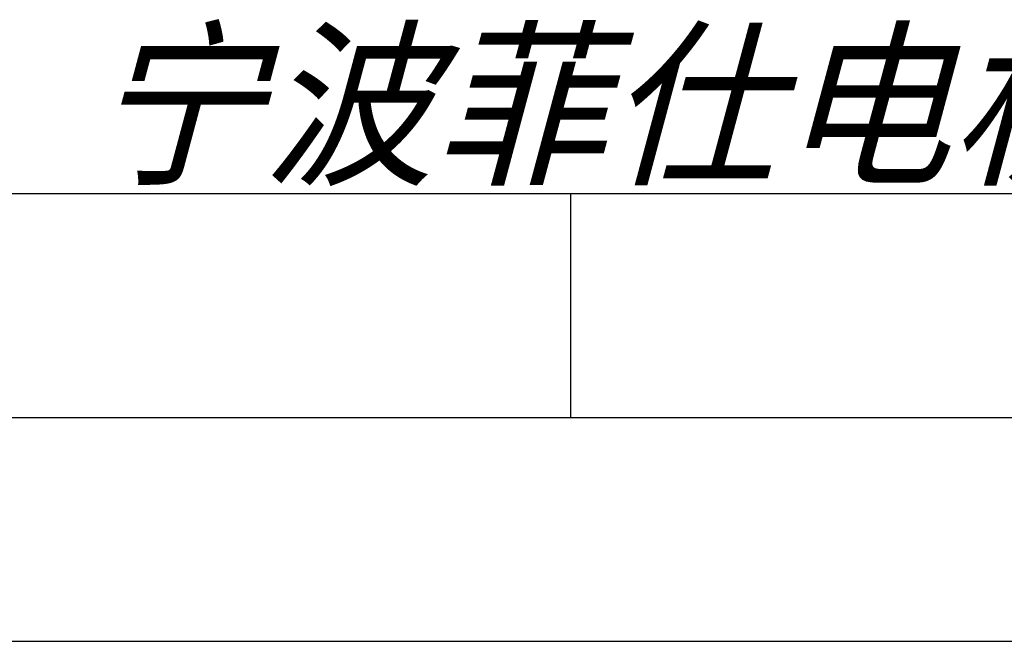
# Model space of a CAD drawing. Header units: millimetres. Extents: x 0 to 420, y 0 to 297.
# Tile 36 of 72: x 301 to 323, y 0 to 14. Entities that reach past the tile are written whole.
import ezdxf

# ---------------------------------------------------------------- set-up
doc = ezdxf.new("R2010")
doc.units = ezdxf.units.MM
doc.header["$LTSCALE"] = 23.1
doc.layers.get('0').update_dxf_attribs({"linetype": 'CONTINUOUS'})
doc.styles.add('TEXTSTYLE_7', font='txt')

# ---------------------------------------------------------------- blocks, each defined once
blk = doc.blocks.new('LOGO_PHASE_NINGBO_BL1', base_point=(320.745, 22.492))
at = {"color": 2, "linetype": 'CONTINUOUS', "style": 'TEXTSTYLE_7', "oblique": 15}
blk.add_text('宁波菲仕电机技术有限公司', height=2.9513, dxfattribs=at).set_placement((303.037, 10.492))

msp = doc.modelspace()

# ---------------------------------------------------------------- linework, layer by layer
at = {"color": 7, "linetype": 'CONTINUOUS'}
msp.add_line((25, 10), (410, 10), dxfattribs=at)
at = {"color": 2, "linetype": 'CONTINUOUS'}
for p, q in [((313.75, 5), (313.75, 10)), ((20, 5), (415, 5)), ((237.25, 0), (420, 0))]:
    msp.add_line(p, q, dxfattribs=at)

# ---------------------------------------------------------------- block references
msp.add_blockref('LOGO_PHASE_NINGBO_BL1', (320.7445, 22.49159), dxfattribs=at)

doc.saveas('drawing.dxf')
